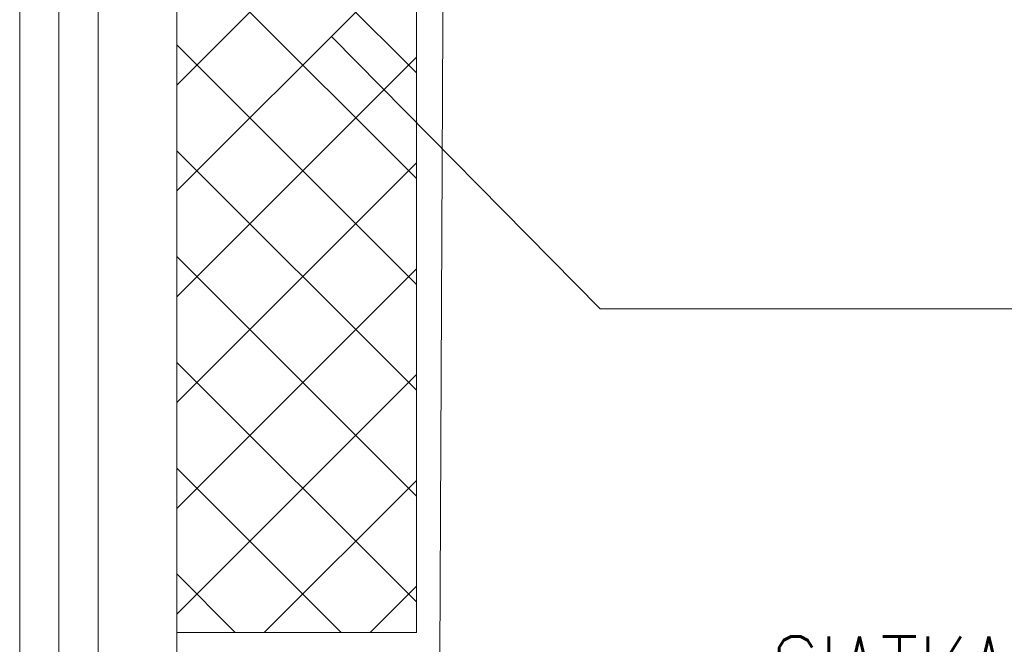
# Model space of a CAD drawing. Header units: millimetres. Extents: x 14400 to 93787, y -21104 to 39413.
# Tile 147 of 256: x 26171 to 26296, y 9834 to 9913. Entities that reach past the tile are written whole.
import ezdxf

# ---------------------------------------------------------------- set-up
doc = ezdxf.new("R2010")
doc.units = ezdxf.units.MM
for name, color, linetype, lineweight in [('Hatch', 4, 'Continuous', 5), ('Opis', 8, 'Continuous', 13), ('Widok', 1, 'Continuous', 15)]:
    doc.layers.add(name, color=color, linetype=linetype, lineweight=lineweight)
doc.styles.add('ARCHETYP', font='romans.shx', dxfattribs={"height": 15})

msp = doc.modelspace()

# ---------------------------------------------------------------- hatches: boundary and pattern name
at = {"layer": 'Hatch', "ltscale": 2}
h = msp.add_hatch(dxfattribs=at)
h.set_pattern_fill('ANSI37', color=256, scale=3)
h.paths.add_polyline_path([(26190.60707, 9990.23322), (26221.10707, 9990.23322), (26221.10707, 9835.23322), (26190.60707, 9835.23322)])

# ---------------------------------------------------------------- linework, layer by layer
at = {"layer": 'Opis'}
for points in [[(26244.517, 9876.43693), (26210.35942, 9911.06927)], [(26407.87638, 9876.43693), (26244.517, 9876.43693)]]:
    msp.add_lwpolyline(points, dxfattribs=at)
at = {"layer": 'Widok', "ltscale": 2}
for points in [[(26190.60707, 9832.23322), (26224.10707, 9832.23322), (26224.85707, 9993.23322), (26191.35707, 9993.23322)], [(26190.60707, 9835.23322), (26221.10707, 9835.23322), (26221.10707, 9990.23322), (26190.60707, 9990.23322)], [(26190.60707, 9963.23322), (26190.60707, 9753.23322)], [(26175.60707, 9953.23322), (26175.60707, 9753.23322)]]:
    msp.add_lwpolyline(points, dxfattribs=at)
msp.add_lwpolyline([(26170.60707, 9958.23322), (26180.60707, 9958.23322), (26180.60707, 9753.23322), (26170.60707, 9753.23322)], close=True, dxfattribs=at)

# ---------------------------------------------------------------- texts
at = {"layer": 'Opis', "style": 'ARCHETYP', "width": 0.7}
msp.add_text('SIATKA POD ROŚLINNOŚĆ-', height=10, rotation=0, dxfattribs=at).set_placement((26266.41371, 9824.74195))

doc.saveas('drawing.dxf')
